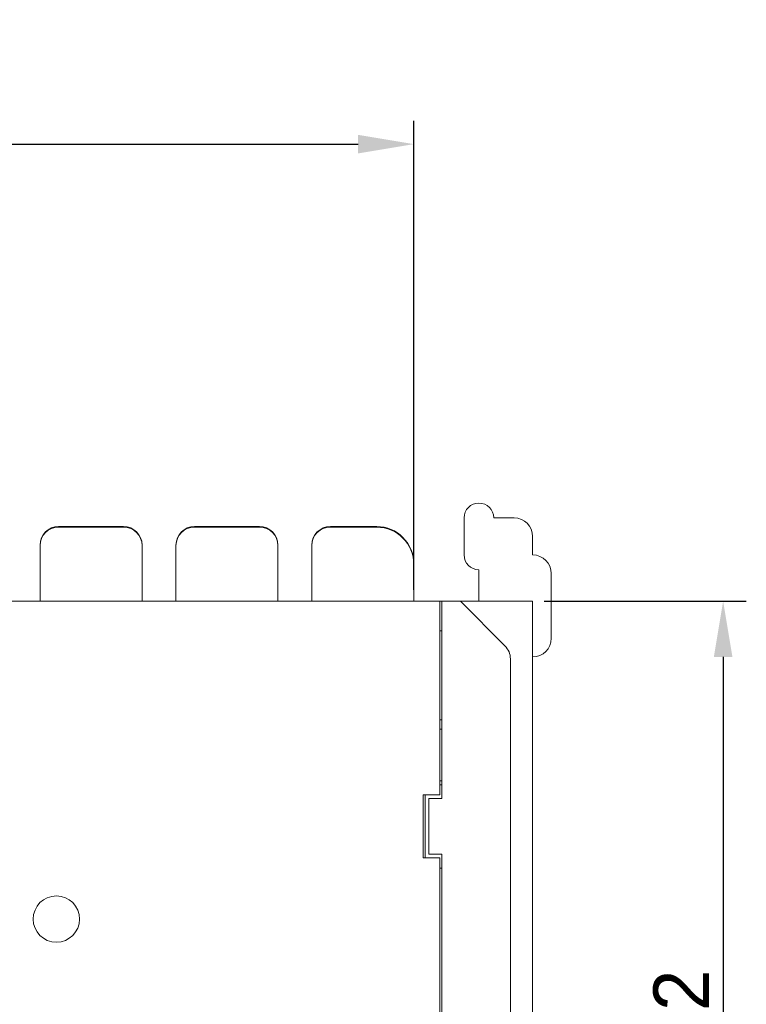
# Model space of a CAD drawing. Header units: inches. Extents: x 830 to 2171, y -969 to 167.
# Tile 8 of 27: x 1931 to 1971, y -809 to -756. Entities that reach past the tile are written whole.
import ezdxf

# ---------------------------------------------------------------- set-up
doc = ezdxf.new("R2010")
doc.units = ezdxf.units.IN
doc.header["$LTSCALE"] = 23.1
doc.header["$MEASUREMENT"] = 0
doc.header["$PDSIZE"] = -5
doc.layers.get('0').update_dxf_attribs({"lineweight": 18})
doc.layers.get('Defpoints').update_dxf_attribs({"lineweight": 18})
doc.styles.add('文字样式①', font='txt')
doc.dimstyles.new('标准样式（宋体）', dxfattribs={"dimtxt": 3, "dimasz": 3, "dimexe": 1.25, "dimexo": 0.625, "dimtad": 1, "dimtoh": 1, "dimdec": 8, "dimdsep": 46, "dimtxsty": '文字样式①', "dimcen": 0, "dimdle": 6, "dimadec": 0, "dimazin": 0, "dimtfac": 1, "dimtofl": 0, "dimtmove": 0, "dimatfit": 3, "dimfxl": 1, "dimtolj": 1, "dimarcsym": 0})

# ---------------------------------------------------------------- blocks, each defined once
blk = doc.blocks.new('*D29')
at = {"color": 0, "lineweight": -2, "transparency": 16777216}
for p, q in [((1959.715, -787.432), (1970.618, -787.432)), ((1969.368, -790.432), (1969.368, -836.432)), ((1959.715, -839.432), (1970.618, -839.432))]:
    blk.add_line(p, q, dxfattribs=at)
at = {"color": 0, "transparency": 16777216}
for points in [[(1968.868, -790.432), (1969.868, -790.432), (1969.368, -787.432)], [(1968.868, -836.432), (1969.868, -836.432), (1969.368, -839.432)]]:
    blk.add_solid(points, dxfattribs=at)
at = {"layer": 'Defpoints', "color": 0, "transparency": 16777216}
for p in [(1959.09, -787.432), (1959.09, -839.432), (1969.368, -839.432)]:
    blk.add_point(p, dxfattribs=at)
at = {"color": 0, "lineweight": 0, "transparency": 16777216, "insert": (1967.125, -813.432), "char_height": 3, "attachment_point": 5, "rotation": 90, "style": '文字样式①'}
blk.add_mtext('\\A1;52{\\H1x;%%P0.2}', dxfattribs=at)
blk = doc.blocks.new('*D32')
at = {"color": 0, "lineweight": -2, "transparency": 16777216}
for p, q in [((1888.535, -786.807), (1888.535, -761.512)), ((1952.675, -786.807), (1952.675, -761.512)), ((1891.535, -762.762), (1949.675, -762.762))]:
    blk.add_line(p, q, dxfattribs=at)
at = {"color": 0, "transparency": 16777216}
for points in [[(1891.535, -762.262), (1891.535, -763.262), (1888.535, -762.762)], [(1949.675, -762.262), (1949.675, -763.262), (1952.675, -762.762)]]:
    blk.add_solid(points, dxfattribs=at)
at = {"layer": 'Defpoints', "color": 0, "transparency": 16777216}
for p in [(1952.675, -762.762), (1888.535, -787.432), (1952.675, -787.432)]:
    blk.add_point(p, dxfattribs=at)
at = {"color": 0, "lineweight": 0, "transparency": 16777216, "insert": (1920.605, -760.519), "char_height": 3, "attachment_point": 5, "style": '文字样式①'}
blk.add_mtext('\\A1;64.1 {\\H1x;%%P0.2}', dxfattribs=at)

msp = doc.modelspace()

# ---------------------------------------------------------------- linework, layer by layer
at = {"color": 7, "linetype": 'Continuous', "lineweight": 0}
for p, q in [((1955.39, -782.932), (1955.39, -784.932)), ((1958.09, -782.932), (1956.99, -782.932)), ((1933.515, -783.398), (1937.015, -783.398)), ((1933.515, -783.432), (1937.015, -783.432)), ((1940.845, -783.398), (1944.345, -783.398)), ((1940.845, -783.432), (1944.345, -783.432)), ((1950.675, -783.398), (1948.175, -783.398)), ((1950.675, -783.432), (1948.175, -783.432)), ((1959.09, -784.932), (1959.09, -783.932)), ((1932.515, -787.432), (1932.515, -784.432)), ((1938.015, -784.432), (1938.015, -787.432)), ((1939.845, -787.432), (1939.845, -784.432)), ((1945.345, -784.432), (1945.345, -787.432)), ((1947.175, -787.432), (1947.175, -784.432)), ((1952.675, -787.432), (1952.675, -785.432)), ((1956.19, -785.732), (1956.19, -787.432)), ((1960.09, -789.432), (1960.09, -785.932)), ((1884.868, -787.432), (1959.09, -787.432)), ((1954.09, -797.882), (1954.09, -787.432)), ((1954.19, -787.432), (1954.19, -798.082)), ((1955.19, -787.432), (1957.597, -789.839)), ((1959.09, -787.432), (1959.09, -839.432)), ((1954.09, -789.032), (1954.19, -789.032)), ((1957.89, -790.546), (1957.89, -836.318)), ((1954.19, -793.832), (1954.09, -793.832)), ((1954.09, -794.332), (1954.19, -794.332)), ((1954.19, -797.132), (1954.09, -797.132)), ((1954.19, -797.332), (1954.09, -797.332)), ((1954.09, -797.882), (1953.19, -797.882)), ((1953.19, -797.882), (1953.19, -801.282)), ((1953.29, -801.282), (1953.29, -797.882)), ((1954.19, -798.082), (1953.49, -798.082)), ((1953.49, -798.082), (1953.49, -801.082)), ((1954.09, -801.282), (1953.19, -801.282)), ((1953.49, -801.082), (1954.19, -801.082)), ((1954.09, -822.732), (1954.09, -801.282)), ((1954.19, -801.082), (1954.19, -822.932)), ((1954.09, -801.832), (1954.19, -801.832))]:
    msp.add_line(p, q, dxfattribs=at)
msp.add_circle((1933.39, -804.582), 1.25, dxfattribs=at)
for centre, radius, start, end in [((1956.19, -782.932), 0.8, 0, 180), ((1958.09, -783.932), 1, 0, 90), ((1933.515, -784.398), 1, 90, 180), ((1933.515, -784.432), 1, 90, 180), ((1937.015, -784.398), 1, 0, 90), ((1937.015, -784.432), 1, 0, 90), ((1940.845, -784.398), 1, 90, 180), ((1940.845, -784.432), 1, 90, 180), ((1944.345, -784.398), 1, 0, 90), ((1944.345, -784.432), 1, 0, 90), ((1948.175, -784.398), 1, 90, 180), ((1948.175, -784.432), 1, 90, 180), ((1950.675, -785.398), 2, 0, 90), ((1950.675, -785.432), 2, 0, 90), ((1956.19, -784.932), 0.8, 180, 270), ((1959.09, -785.932), 1, 0, 90), ((1959.09, -789.432), 1, 270, 0), ((1956.89, -790.546), 1, 0, 45)]:
    msp.add_arc(centre, radius, start, end, dxfattribs=at)

# ---------------------------------------------------------------- dimensions: what is measured, and where the dimension line sits
at = {"color": 142, "lineweight": 0}
dim = msp.add_linear_dim(base=(1952.675, -762.762), p1=(1888.535, -787.432), p2=(1952.675, -787.432), text='<> {\\H1x;%%P0.2}', dimstyle='标准样式（宋体）', override={"dimdec": 1, "dimarcsym": 1}, dxfattribs=at)
dim.commit()
dim.dimension.update_dxf_attribs({"geometry": '*D32', "text_midpoint": (1920.605, -760.519)})
dim = msp.add_linear_dim(base=(1969.368, -839.432), p1=(1959.09, -787.432), p2=(1959.09, -839.432), angle=90, text='<>{\\H1x;%%P0.2}', dimstyle='标准样式（宋体）', override={"dimdec": 1, "dimarcsym": 1}, dxfattribs=at)
dim.commit()
dim.dimension.update_dxf_attribs({"geometry": '*D29', "text_midpoint": (1967.125, -813.432)})

doc.saveas('drawing.dxf')
